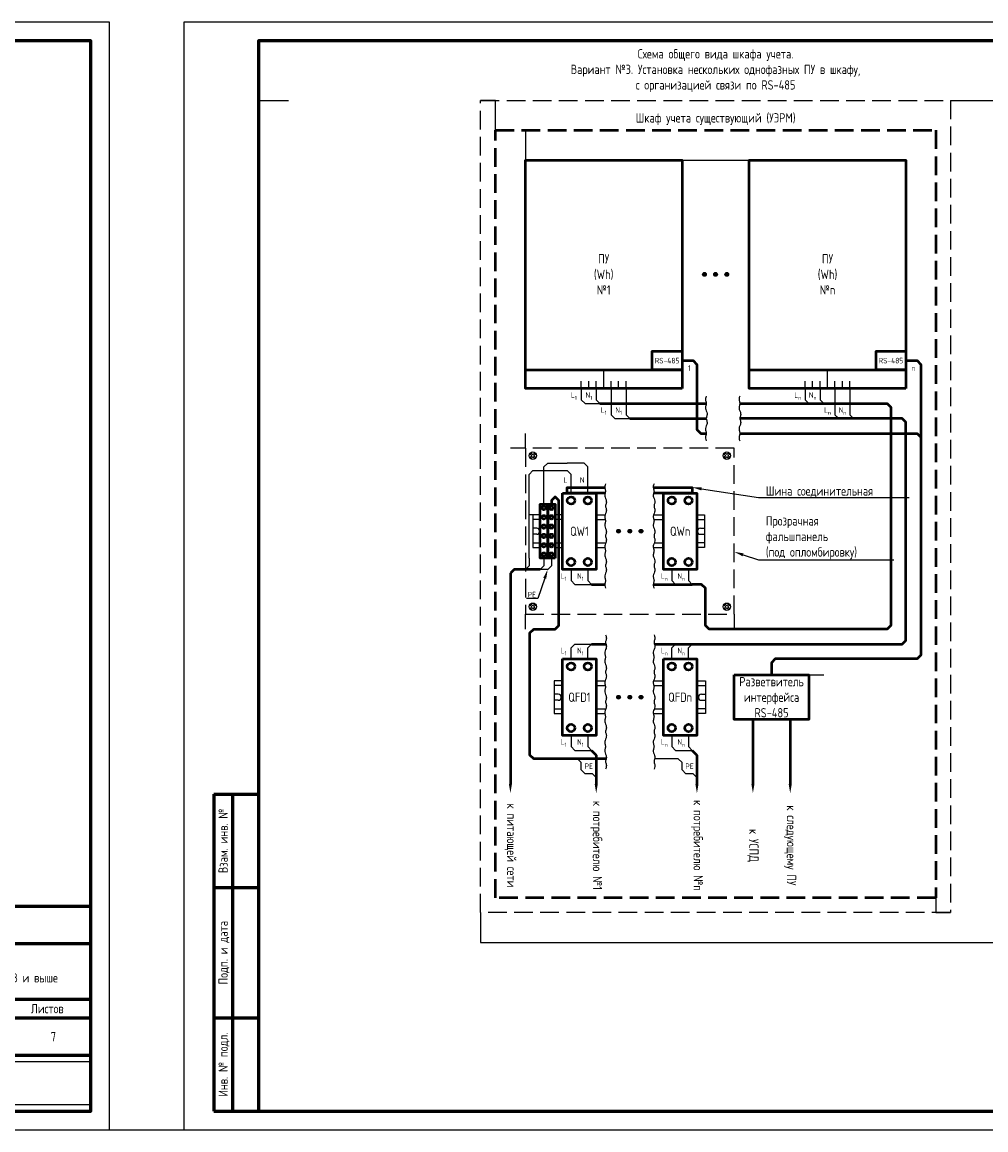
# Model space of a CAD drawing. Header units: millimetres. Extents: x -110 to 4101, y -10868 to 110.
# Tile 56 of 90: x 407 to 665, y -3477 to -3180. Entities that reach past the tile are written whole.
import ezdxf
from ezdxf import colors
from ezdxf.entities.mleader import LeaderData, LeaderLine
from ezdxf.enums import TextEntityAlignment as Align
from ezdxf.math import Vec2, Vec3

# ---------------------------------------------------------------- set-up
doc = ezdxf.new("R2010")
doc.units = ezdxf.units.MM
doc.linetypes.add('GOST2.303 4', pattern=[7, 5, -2, 0])
doc.layers.add('01.Вспомогательный_слой', color=1, linetype='Continuous', plot=False)
doc.layers.add('Формат', color=7, linetype='Continuous', lineweight=25)
doc.layers.add('Формат @ 1', color=7, linetype='Continuous', lineweight=25)
doc.styles.add('ЭП', font='GOST.TTF')
picture_1 = doc.add_image_def('image3.png', size_in_pixel=(587, 136))

# ---------------------------------------------------------------- blocks, each defined once
blk = doc.blocks.new('*U75')
at = {"layer": 'Формат', "color": 7, "linetype": 'Continuous', "lineweight": 60}
for p, q in [((20, 55), (205, 55)), ((85, 45), (205, 45)), ((20, 30), (205, 30)), ((155, 25), (205, 25)), ((85, 15), (205, 15))]:
    blk.add_line(p, q, dxfattribs=at)
at = {"layer": 'Формат', "color": 7, "linetype": 'Continuous', "lineweight": 25}
blk.add_lwpolyline([(-210, -5), (210, -5), (210, 292), (-210, 292)], close=True, dxfattribs=at)
at = {"layer": 'Формат', "color": 7, "linetype": 'Continuous', "lineweight": 60}
blk.add_lwpolyline([(-190, 0), (205, 0), (205, 287), (-190, 287)], close=True, dxfattribs=at)
at = {"layer": 'Формат', "color": 7, "linetype": 'Continuous', "lineweight": 25, "style": 'ЭП'}
blk.add_text('Листов', height=2.5, dxfattribs=at).set_placement((188.99, 26.25))
at = {"layer": 'Формат', "color": 7, "linetype": 'Continuous', "lineweight": 25, "style": 'ЭП', "flags": 8}
for tag, p in [('СОГЛ_ФИО_1', (-197.5, 106)), ('СОГЛ_ФИО_2', (-192.5, 106)), ('СОГЛ_ДОЛЖ_1', (-197.5, 86)), ('СОГЛ_ДОЛЖ_2', (-192.5, 86))]:
    blk.add_attdef(tag, text='', height=2.5, rotation=90, dxfattribs=at).set_placement(p, align=Align.MIDDLE_LEFT)
for tag, height, p in [('ОБОЗНАЧЕНИЕ', 5, (145, 50)), ('ОБЪЕКТ', 2.5, (145, 37.5)), ('НАИМЕНОВАНИЕ', 2.5, (120, 22.5)), ('Стадия', 2.5, (162.5, 20)), ('Лист', 2.5, (177.5, 20)), ('Листов', 2.5, (195, 20)), ('НАИМ_ИЗОБРАЖЕНИЙ', 2.5, (120, 7.5))]:
    blk.add_attdef(tag, text='', height=height, dxfattribs=at).set_placement(p, align=Align.MIDDLE_CENTER)
for tag, p in [('изм.№', (21, 37.5)), ('изм.№_док.', (50.5, 37.5)), ('изм.уч.', (31, 37.5)), ('изм.лист', (41, 37.5)), ('изм_дата', (76, 37.5)), ('Должн_1', (21, 27.5)), ('ФИО_1', (41, 27.5)), ('дата_1', (76, 27.5)), ('ДОЛЖН_2', (21, 22.5)), ('ФИО_2', (41, 22.5)), ('дата_2', (76, 22.5)), ('Должн_3', (21, 17.5)), ('ФИО_3', (41, 17.5)), ('дата_3', (76, 17.5)), ('ДОЛЖН_4', (21, 12.5)), ('ФИО_4', (41, 12.5)), ('дата_4', (76, 12.5)), ('ДОЛЖН_5', (21, 7.5)), ('ФИО_5', (41, 7.5)), ('дата_5', (76, 7.5)), ('ДОЛЖН_6', (21, 2.5)), ('ФИО_6', (41, 2.5)), ('дата_6', (76, 2.5)), ('ФОРМ.ЛИСТА', (155, -2.5))]:
    blk.add_attdef(tag, text='', height=2.5, dxfattribs=at).set_placement(p, align=Align.MIDDLE_LEFT)
blk.add_attdef('N_ИНВ', text='', height=2.5, rotation=90, dxfattribs=at).set_placement((-193.5, 12.5), align=Align.MIDDLE_CENTER)
at = {"ltscale": 0.2}
image = blk.add_image(picture_1, insert=(155, 1.71), size_in_units=(50, 11.58), dxfattribs=at)
image.dxf.flags = 7
blk = doc.blocks.new('*U76')
at = {"layer": 'Формат', "color": 7, "linetype": 'Continuous', "lineweight": 60}
for p, q in [((-202, 85), (-190, 85)), ((-202, 85), (-202, 0)), ((-197, 85), (-197, 0)), ((-202, 60), (-190, 60)), ((-202, 25), (-190, 25)), ((-202, 0), (-190, 0))]:
    blk.add_line(p, q, dxfattribs=at)
at = {"layer": 'Формат', "color": 7, "linetype": 'Continuous', "lineweight": 25}
blk.add_lwpolyline([(-210, -5), (210, -5), (210, 292), (-210, 292)], close=True, dxfattribs=at)
at = {"layer": 'Формат', "color": 7, "linetype": 'Continuous', "lineweight": 60}
blk.add_lwpolyline([(-190, 0), (205, 0), (205, 287), (-190, 287)], close=True, dxfattribs=at)
at = {"layer": 'Формат', "color": 7, "linetype": 'Continuous', "lineweight": 25, "style": 'ЭП'}
for s, p in [('Взам. инв. №', (-199.5, 72.5)), ('Подп. и дата', (-199.5, 42.5)), ('Инв. № подл.', (-199.5, 12.5))]:
    blk.add_text(s, height=2.5, rotation=90, dxfattribs=at).set_placement(p, align=Align.MIDDLE_CENTER)
at = {"layer": 'Формат', "color": 7, "linetype": 'Continuous', "lineweight": 25, "style": 'ЭП', "flags": 8}
blk.add_attdef('N_ИНВ', text='', height=2.5, rotation=90, dxfattribs=at).set_placement((-193.5, 12.5), align=Align.MIDDLE_CENTER)
for tag, height, p in [('ОБОЗНАЧЕНИЕ', 5, (140, 7.5)), ('Лист', 2.5, (200, 4))]:
    blk.add_attdef(tag, text='', height=height, dxfattribs=at).set_placement(p, align=Align.MIDDLE_CENTER)
for tag, p in [('изм.№', (21, 7.5)), ('изм.уч.', (31, 7.5)), ('изм.лист', (41, 7.5)), ('изм.№_док.', (50.5, 7.5)), ('изм_дата', (76, 7.5)), ('ФОРМ.ЛИСТА', (155, -2.5))]:
    blk.add_attdef(tag, text='', height=2.5, dxfattribs=at).set_placement(p, align=Align.MIDDLE_LEFT)

msp = doc.modelspace()

# ---------------------------------------------------------------- hatches: boundary and pattern name
at = {"ltscale": 0.2}
h = msp.add_hatch(color=256, dxfattribs=at)
h.dxf.hatch_style = 1
edge = h.paths.add_edge_path()
edge.add_arc((589.5, -3247.625), 0.5, 0, 360)
h = msp.add_hatch(color=256, dxfattribs=at)
h.dxf.hatch_style = 1
edge = h.paths.add_edge_path()
edge.add_arc((592.5, -3247.625), 0.5, 0, 360)
h = msp.add_hatch(color=256, dxfattribs=at)
h.dxf.hatch_style = 1
edge = h.paths.add_edge_path()
edge.add_arc((595.5, -3247.625), 0.5, 0, 360)
h = msp.add_hatch(color=256, dxfattribs=at)
h.dxf.hatch_style = 1
edge = h.paths.add_edge_path()
edge.add_arc((566.5, -3316.5), 0.5, 0, 360)
h = msp.add_hatch(color=256, dxfattribs=at)
h.dxf.hatch_style = 1
edge = h.paths.add_edge_path()
edge.add_arc((569.5, -3316.5), 0.5, 0, 360)
h = msp.add_hatch(color=256, dxfattribs=at)
h.dxf.hatch_style = 1
edge = h.paths.add_edge_path()
edge.add_arc((572.5, -3316.5), 0.5, 0, 360)
h = msp.add_hatch(color=256, dxfattribs=at)
h.dxf.hatch_style = 1
edge = h.paths.add_edge_path()
edge.add_arc((566.5, -3361), 0.5, 0, 360)
h = msp.add_hatch(color=256, dxfattribs=at)
h.dxf.hatch_style = 1
edge = h.paths.add_edge_path()
edge.add_arc((569.5, -3361), 0.5, 0, 360)
h = msp.add_hatch(color=256, dxfattribs=at)
h.dxf.hatch_style = 1
edge = h.paths.add_edge_path()
edge.add_arc((572.5, -3361), 0.5, 0, 360)

# ---------------------------------------------------------------- linework, layer by layer
at = {"linetype": 'GOST2.303 4', "lineweight": 50}
msp.add_lwpolyline([(533.5, -3209), (651.5, -3209), (651.5, -3414.75), (533.5, -3414.75)], close=True, dxfattribs=at)
at = {"lineweight": 50}
for points in [[(583.5, -3278.25), (541.5, -3278.25), (541.5, -3217), (583.5, -3217)], [(643.5, -3278.25), (601.5, -3278.25), (601.5, -3217), (643.5, -3217)], [(583.5, -3273.25), (575.5, -3273.25), (575.5, -3268.25), (583.5, -3268.25)], [(643.5, -3273.25), (635.5, -3273.25), (635.5, -3268.25), (643.5, -3268.25)], [(551.5, -3306.25), (560.5, -3306.25), (560.5, -3326.75), (551.5, -3326.75)], [(578.5, -3306.25), (587.5, -3306.25), (587.5, -3326.75), (578.5, -3326.75)], [(547.5, -3323.75), (545.5, -3323.75), (545.5, -3309.25), (547.5, -3309.25)], [(549.5, -3323.75), (547.5, -3323.75), (547.5, -3309.25), (549.5, -3309.25)], [(551.5, -3350.75), (560.5, -3350.75), (560.5, -3371.25), (551.5, -3371.25)], [(578.5, -3350.75), (587.5, -3350.75), (587.5, -3371.25), (578.5, -3371.25)]]:
    msp.add_lwpolyline(points, close=True, dxfattribs=at)
for points in [[(583.5, -3270.75), (586.5, -3270.75), (587.5, -3271.75), (587.5, -3289.25), (588.5, -3290.25), (590, -3290.25)], [(643.5, -3270.75), (646.5, -3270.75), (647.5, -3271.75), (647.5, -3349.75), (646.5, -3350.75), (608.5, -3350.75), (607.5, -3351.75), (607.5, -3355)], [(541.5, -3273.25), (583.5, -3273.25)], [(601.5, -3273.25), (643.5, -3273.25)], [(561.5, -3282.25), (590, -3282.25)], [(599, -3282.25), (638.5, -3282.25), (639.5, -3283.25), (639.5, -3341.75), (638.5, -3342.75), (590.75, -3342.75), (589.75, -3341.75), (589.75, -3331.75), (588.75, -3330.75), (586.25, -3330.75)], [(569.5, -3286.25), (590, -3286.25)], [(576.105, -3346.75), (642.5, -3346.75), (643.5, -3345.75), (643.5, -3287.25), (642.5, -3286.25), (599, -3286.25)], [(599, -3290.25), (646.5, -3290.25), (647.5, -3291.25), (647.5, -3291.25)], [(562.895, -3306.25), (552.75, -3306.25), (552.75, -3304.75), (562.788, -3304.75)], [(575.788, -3304.75), (586.25, -3304.75), (586.25, -3306.25), (575.895, -3306.25)], [(563.172, -3377.5), (543.75, -3377.5), (542.75, -3376.5), (542.75, -3343.75), (543.75, -3342.75), (549.5, -3342.75), (550.5, -3341.75), (550.5, -3308.25), (549.5, -3307.25), (549.5, -3307.25), (548.5, -3308.25), (548.5, -3309.25)], [(545.5, -3326.75), (538.5, -3326.75), (537.5, -3327.75), (537.5, -3327.75)], [(537.5, -3327.75), (537.5, -3384.25)], [(559.25, -3330.75), (562.788, -3330.75)], [(575.788, -3330.75), (586.25, -3330.75)], [(559.25, -3346.75), (563.105, -3346.75)], [(602.5, -3367), (602.5, -3384.25)], [(612.5, -3367), (612.5, -3384.25)], [(559.25, -3375.25), (560.5, -3376.5)], [(560.5, -3376.5), (560.5, -3384.25)], [(586.25, -3375.25), (587.5, -3376.5)], [(587.5, -3376.5), (587.5, -3384.25)]]:
    msp.add_lwpolyline(points, dxfattribs=at)
for points in [[(541.5, -3273.25), (541.5, -3278.25)], [(601.5, -3273.25), (601.5, -3278.25)], [(543.217, -3296.25), (542.793, -3295.826), (543.076, -3295.543), (543.5, -3295.967)], [(543.5, -3296.533), (543.076, -3296.957), (542.793, -3296.674), (543.217, -3296.25)], [(543.5, -3295.967), (543.924, -3295.543), (544.207, -3295.826), (543.783, -3296.25)], [(543.783, -3296.25), (544.207, -3296.674), (543.924, -3296.957), (543.5, -3296.533)], [(595.5, -3295.967), (595.076, -3295.543), (594.793, -3295.826), (595.217, -3296.25)], [(595.217, -3296.25), (594.793, -3296.674), (595.076, -3296.957), (595.5, -3296.533)], [(595.783, -3296.25), (596.207, -3295.826), (595.924, -3295.543), (595.5, -3295.967)], [(595.5, -3296.533), (595.924, -3296.957), (596.207, -3296.674), (595.783, -3296.25)], [(545.5, -3312.125), (543.5, -3312.125), (543.5, -3320.875), (545.5, -3320.875)], [(545.5, -3313.375), (543.5, -3313.375), (543.5, -3319.625), (545.5, -3319.625)], [(551.5, -3312.125), (549.5, -3312.125)], [(551.5, -3313.375), (549.5, -3313.375)], [(587.5, -3312.125), (589.5, -3312.125), (589.5, -3320.875), (587.5, -3320.875)], [(587.5, -3313.375), (589.5, -3313.375), (589.5, -3319.625), (587.5, -3319.625)], [(544.563, -3315.688), (543.5, -3315.688)], [(544.563, -3317.312), (543.5, -3317.312)], [(588.438, -3315.688), (589.5, -3315.688)], [(588.438, -3317.312), (589.5, -3317.312)], [(549.5, -3319.625), (551.5, -3319.625)], [(549.5, -3320.875), (551.5, -3320.875)], [(543.5, -3336.467), (543.076, -3336.043), (542.793, -3336.326), (543.217, -3336.75)], [(543.217, -3336.75), (542.793, -3337.174), (543.076, -3337.457), (543.5, -3337.033)], [(543.783, -3336.75), (544.207, -3336.326), (543.924, -3336.043), (543.5, -3336.467)], [(543.5, -3337.033), (543.924, -3337.457), (544.207, -3337.174), (543.783, -3336.75)], [(595.217, -3336.75), (594.793, -3336.326), (595.076, -3336.043), (595.5, -3336.467)], [(595.5, -3337.033), (595.076, -3337.457), (594.793, -3337.174), (595.217, -3336.75)], [(595.5, -3336.467), (595.924, -3336.043), (596.207, -3336.326), (595.783, -3336.75)], [(595.783, -3336.75), (596.207, -3337.174), (595.924, -3337.457), (595.5, -3337.033)], [(551.5, -3356.625), (549.25, -3356.625), (549.25, -3365.375), (551.5, -3365.375)], [(551.5, -3357.875), (549.25, -3357.875), (549.25, -3364.125), (551.5, -3364.125)], [(587.5, -3356.625), (589.75, -3356.625), (589.75, -3365.375), (587.5, -3365.375)], [(587.5, -3357.875), (589.75, -3357.875), (589.75, -3364.125), (587.5, -3364.125)], [(550.313, -3360.188), (549.25, -3360.188)], [(550.313, -3361.813), (549.25, -3361.813)], [(588.688, -3360.188), (589.75, -3360.188)], [(588.688, -3361.813), (589.75, -3361.813)]]:
    msp.add_lwpolyline(points)
at = {"ltscale": 0.2}
for points in [[(556.5, -3278.25), (556.5, -3281.25), (557.5, -3282.25), (557.5, -3282.25)], [(560.5, -3278.25), (560.5, -3281.25), (561.5, -3282.25), (561.5, -3282.25)], [(564.5, -3278.25), (564.5, -3285.25), (565.5, -3286.25), (565.5, -3286.25)], [(568.5, -3278.25), (568.5, -3285.25), (569.5, -3286.25), (569.5, -3286.25)], [(616.5, -3278.25), (616.5, -3281.25), (617.5, -3282.25), (617.5, -3282.25)], [(620.5, -3278.25), (620.5, -3281.25), (621.5, -3282.25), (621.5, -3282.25)], [(624.5, -3278.25), (624.5, -3285.25), (625.5, -3286.25), (625.5, -3286.25)], [(628.5, -3278.25), (628.5, -3285.25), (629.5, -3286.25), (629.5, -3286.25)], [(590, -3280.25), (589.856, -3280.603), (589.789, -3280.914), (589.78, -3281.19), (589.813, -3281.438), (589.868, -3281.661), (589.93, -3281.867), (589.979, -3282.062), (590, -3282.25), (589.979, -3282.438), (589.93, -3282.633), (589.868, -3282.839), (589.813, -3283.062), (589.78, -3283.31), (589.789, -3283.586), (589.856, -3283.897), (590, -3284.25)], [(599, -3280.25), (598.856, -3280.603), (598.789, -3280.914), (598.78, -3281.19), (598.813, -3281.438), (598.868, -3281.661), (598.93, -3281.867), (598.979, -3282.062), (599, -3282.25), (598.979, -3282.438), (598.93, -3282.633), (598.868, -3282.839), (598.813, -3283.062), (598.78, -3283.31), (598.789, -3283.586), (598.856, -3283.897), (599, -3284.25)], [(557.5, -3282.25), (561.5, -3282.25)], [(590, -3284.25), (590.144, -3284.603), (590.211, -3284.914), (590.22, -3285.19), (590.188, -3285.438), (590.132, -3285.661), (590.07, -3285.867), (590.021, -3286.062), (590, -3286.25), (590.021, -3286.438), (590.07, -3286.633), (590.132, -3286.839), (590.188, -3287.063), (590.22, -3287.31), (590.211, -3287.586), (590.144, -3287.897), (590, -3288.25)], [(599, -3284.25), (599.144, -3284.603), (599.211, -3284.914), (599.22, -3285.19), (599.188, -3285.438), (599.132, -3285.661), (599.07, -3285.867), (599.021, -3286.062), (599, -3286.25), (599.021, -3286.438), (599.07, -3286.633), (599.132, -3286.839), (599.188, -3287.063), (599.22, -3287.31), (599.211, -3287.586), (599.144, -3287.897), (599, -3288.25)], [(621.5, -3282.25), (617.5, -3282.25)], [(565.5, -3286.25), (569.5, -3286.25)], [(629.5, -3286.25), (625.5, -3286.25)], [(590, -3288.25), (589.856, -3288.603), (589.789, -3288.914), (589.78, -3289.19), (589.813, -3289.438), (589.868, -3289.661), (589.93, -3289.867), (589.979, -3290.062), (590, -3290.25), (589.979, -3290.438), (589.93, -3290.633), (589.868, -3290.839), (589.813, -3291.063), (589.78, -3291.31), (589.789, -3291.586), (589.856, -3291.897), (590, -3292.25)], [(599, -3288.25), (598.856, -3288.603), (598.789, -3288.914), (598.78, -3289.19), (598.813, -3289.438), (598.868, -3289.661), (598.93, -3289.867), (598.979, -3290.062), (599, -3290.25), (598.979, -3290.438), (598.93, -3290.633), (598.868, -3290.839), (598.813, -3291.063), (598.78, -3291.31), (598.789, -3291.586), (598.856, -3291.897), (599, -3292.25)], [(546.5, -3309.25), (546.5, -3299.25), (547.5, -3298.25), (552.75, -3298.25)], [(558.25, -3306.25), (558.25, -3299.25), (557.25, -3298.25), (552.75, -3298.25)], [(542.5, -3323.75), (542.5, -3301.25), (543.5, -3300.25), (552.75, -3300.25)], [(553.75, -3306.25), (553.75, -3301.25), (552.75, -3300.25), (552.75, -3300.25)], [(563, -3303.75), (562.856, -3304.103), (562.789, -3304.414), (562.78, -3304.69), (562.813, -3304.937), (562.868, -3305.161), (562.93, -3305.367), (562.979, -3305.562), (563, -3305.75), (562.979, -3305.938), (562.93, -3306.133), (562.868, -3306.339), (562.813, -3306.562), (562.78, -3306.81), (562.789, -3307.086), (562.856, -3307.397), (563, -3307.75)], [(576, -3303.75), (575.856, -3304.103), (575.789, -3304.414), (575.78, -3304.69), (575.813, -3304.937), (575.868, -3305.161), (575.93, -3305.367), (575.979, -3305.562), (576, -3305.75), (575.979, -3305.938), (575.93, -3306.133), (575.868, -3306.339), (575.813, -3306.562), (575.78, -3306.81), (575.789, -3307.086), (575.856, -3307.397), (576, -3307.75)], [(563, -3307.75), (563.144, -3308.103), (563.211, -3308.414), (563.22, -3308.69), (563.188, -3308.937), (563.132, -3309.161), (563.07, -3309.367), (563.021, -3309.562), (563, -3309.75), (563.021, -3309.938), (563.07, -3310.133), (563.132, -3310.339), (563.188, -3310.562), (563.22, -3310.81), (563.211, -3311.086), (563.144, -3311.397), (563, -3311.75)], [(576, -3307.75), (576.144, -3308.103), (576.211, -3308.414), (576.22, -3308.69), (576.188, -3308.937), (576.132, -3309.161), (576.07, -3309.367), (576.021, -3309.562), (576, -3309.75), (576.021, -3309.938), (576.07, -3310.133), (576.132, -3310.339), (576.188, -3310.562), (576.22, -3310.81), (576.211, -3311.086), (576.144, -3311.397), (576, -3311.75)], [(560.5, -3312.125), (562.852, -3312.125)], [(560.5, -3313.375), (562.932, -3313.375)], [(563, -3311.75), (562.856, -3312.103), (562.789, -3312.414), (562.78, -3312.69), (562.813, -3312.937), (562.868, -3313.161), (562.93, -3313.367), (562.979, -3313.562), (563, -3313.75), (562.979, -3313.938), (562.93, -3314.133), (562.868, -3314.339), (562.813, -3314.562), (562.78, -3314.81), (562.789, -3315.086), (562.856, -3315.397), (563, -3315.75)], [(576, -3311.75), (575.856, -3312.103), (575.789, -3312.414), (575.78, -3312.69), (575.813, -3312.937), (575.868, -3313.161), (575.93, -3313.367), (575.979, -3313.562), (576, -3313.75), (575.979, -3313.938), (575.93, -3314.133), (575.868, -3314.339), (575.813, -3314.562), (575.78, -3314.81), (575.789, -3315.086), (575.856, -3315.397), (576, -3315.75)], [(575.852, -3312.125), (578.5, -3312.125)], [(575.932, -3313.375), (578.5, -3313.375)], [(563, -3315.75), (563.144, -3316.103), (563.211, -3316.414), (563.22, -3316.69), (563.188, -3316.937), (563.132, -3317.161), (563.07, -3317.367), (563.021, -3317.562), (563, -3317.75), (563.021, -3317.938), (563.07, -3318.133), (563.132, -3318.339), (563.188, -3318.562), (563.22, -3318.81), (563.211, -3319.086), (563.144, -3319.397), (563, -3319.75)], [(576, -3315.75), (576.144, -3316.103), (576.211, -3316.414), (576.22, -3316.69), (576.188, -3316.937), (576.132, -3317.161), (576.07, -3317.367), (576.021, -3317.562), (576, -3317.75), (576.021, -3317.938), (576.07, -3318.133), (576.132, -3318.339), (576.188, -3318.562), (576.22, -3318.81), (576.211, -3319.086), (576.144, -3319.397), (576, -3319.75)], [(560.5, -3319.625), (563.051, -3319.625)], [(563, -3319.75), (562.856, -3320.103), (562.789, -3320.414), (562.78, -3320.69), (562.813, -3320.937), (562.868, -3321.161), (562.93, -3321.367), (562.979, -3321.562), (563, -3321.75), (562.979, -3321.938), (562.93, -3322.133), (562.868, -3322.339), (562.813, -3322.562), (562.78, -3322.81), (562.789, -3323.086), (562.856, -3323.397), (563, -3323.75)], [(576, -3319.75), (575.856, -3320.103), (575.789, -3320.414), (575.78, -3320.69), (575.813, -3320.937), (575.868, -3321.161), (575.93, -3321.367), (575.979, -3321.562), (576, -3321.75), (575.979, -3321.938), (575.93, -3322.133), (575.868, -3322.339), (575.813, -3322.562), (575.78, -3322.81), (575.789, -3323.086), (575.856, -3323.397), (576, -3323.75)], [(576.051, -3319.625), (578.5, -3319.625)], [(560.5, -3320.875), (562.804, -3320.875)], [(575.804, -3320.875), (578.5, -3320.875)], [(542.5, -3323.75), (542.5, -3325.75), (541.5, -3326.75), (541.5, -3326.75)], [(546.5, -3323.75), (546.5, -3325.75), (545.5, -3326.75), (545.5, -3326.75)], [(548.5, -3323.75), (548.5, -3325.75), (547.5, -3326.75), (547.5, -3326.75)], [(563, -3323.75), (563.144, -3324.103), (563.211, -3324.414), (563.22, -3324.69), (563.188, -3324.937), (563.132, -3325.161), (563.07, -3325.367), (563.021, -3325.562), (563, -3325.75), (563.021, -3325.938), (563.07, -3326.133), (563.132, -3326.339), (563.188, -3326.562), (563.22, -3326.81), (563.211, -3327.086), (563.144, -3327.397), (563, -3327.75)], [(576, -3323.75), (576.144, -3324.103), (576.211, -3324.414), (576.22, -3324.69), (576.188, -3324.937), (576.132, -3325.161), (576.07, -3325.367), (576.021, -3325.562), (576, -3325.75), (576.021, -3325.938), (576.07, -3326.133), (576.132, -3326.339), (576.188, -3326.562), (576.22, -3326.81), (576.211, -3327.086), (576.144, -3327.397), (576, -3327.75)], [(547.5, -3326.75), (545.5, -3326.75)], [(553.75, -3326.75), (553.75, -3329.75), (554.75, -3330.75), (559.25, -3330.75)], [(558.25, -3326.75), (558.25, -3329.75), (559.25, -3330.75), (559.25, -3330.75)], [(563, -3327.75), (562.856, -3328.103), (562.789, -3328.414), (562.78, -3328.69), (562.813, -3328.938), (562.868, -3329.161), (562.93, -3329.367), (562.979, -3329.562), (563, -3329.75), (562.979, -3329.938), (562.93, -3330.133), (562.868, -3330.339), (562.813, -3330.562), (562.78, -3330.81), (562.789, -3331.086), (562.856, -3331.397), (563, -3331.75)], [(576, -3327.75), (575.856, -3328.103), (575.789, -3328.414), (575.78, -3328.69), (575.813, -3328.938), (575.868, -3329.161), (575.93, -3329.367), (575.979, -3329.562), (576, -3329.75), (575.979, -3329.938), (575.93, -3330.133), (575.868, -3330.339), (575.813, -3330.562), (575.78, -3330.81), (575.789, -3331.086), (575.856, -3331.397), (576, -3331.75)], [(580.75, -3326.75), (580.75, -3329.75), (581.75, -3330.75), (586.25, -3330.75)], [(585.25, -3326.75), (585.25, -3329.75), (586.25, -3330.75), (586.25, -3330.75)], [(553.75, -3350.75), (553.75, -3347.75), (554.75, -3346.75), (554.75, -3346.75)], [(554.75, -3346.75), (559.25, -3346.75)], [(558.25, -3350.75), (558.25, -3347.75), (559.25, -3346.75), (559.25, -3346.75)], [(563, -3344.25), (563.144, -3344.603), (563.211, -3344.914), (563.22, -3345.19), (563.188, -3345.437), (563.132, -3345.661), (563.07, -3345.867), (563.021, -3346.062), (563, -3346.25), (563.021, -3346.438), (563.07, -3346.633), (563.132, -3346.839), (563.188, -3347.062), (563.22, -3347.31), (563.211, -3347.586), (563.144, -3347.897), (563, -3348.25)], [(576, -3344.25), (576.144, -3344.603), (576.211, -3344.914), (576.22, -3345.19), (576.188, -3345.437), (576.132, -3345.661), (576.07, -3345.867), (576.021, -3346.062), (576, -3346.25), (576.021, -3346.438), (576.07, -3346.633), (576.132, -3346.839), (576.188, -3347.062), (576.22, -3347.31), (576.211, -3347.586), (576.144, -3347.897), (576, -3348.25)], [(580.75, -3350.75), (580.75, -3347.75), (581.75, -3346.75), (581.75, -3346.75)], [(585.25, -3350.75), (585.25, -3347.75), (586.25, -3346.75), (586.25, -3346.75)], [(563, -3348.25), (562.856, -3348.603), (562.789, -3348.914), (562.78, -3349.19), (562.813, -3349.437), (562.868, -3349.661), (562.93, -3349.867), (562.979, -3350.062), (563, -3350.25), (562.979, -3350.438), (562.93, -3350.633), (562.868, -3350.839), (562.813, -3351.062), (562.78, -3351.31), (562.789, -3351.586), (562.856, -3351.897), (563, -3352.25)], [(576, -3348.25), (575.856, -3348.603), (575.789, -3348.914), (575.78, -3349.19), (575.813, -3349.437), (575.868, -3349.661), (575.93, -3349.867), (575.979, -3350.062), (576, -3350.25), (575.979, -3350.438), (575.93, -3350.633), (575.868, -3350.839), (575.813, -3351.062), (575.78, -3351.31), (575.789, -3351.586), (575.856, -3351.897), (576, -3352.25)], [(563, -3352.25), (563.144, -3352.603), (563.211, -3352.914), (563.22, -3353.19), (563.188, -3353.437), (563.132, -3353.661), (563.07, -3353.867), (563.021, -3354.062), (563, -3354.25), (563.021, -3354.438), (563.07, -3354.633), (563.132, -3354.839), (563.188, -3355.062), (563.22, -3355.31), (563.211, -3355.586), (563.144, -3355.897), (563, -3356.25)], [(576, -3352.25), (576.144, -3352.603), (576.211, -3352.914), (576.22, -3353.19), (576.188, -3353.437), (576.132, -3353.661), (576.07, -3353.867), (576.021, -3354.062), (576, -3354.25), (576.021, -3354.438), (576.07, -3354.633), (576.132, -3354.839), (576.188, -3355.062), (576.22, -3355.31), (576.211, -3355.586), (576.144, -3355.897), (576, -3356.25)], [(560.5, -3356.625), (562.852, -3356.625)], [(560.5, -3357.875), (562.932, -3357.875)], [(563, -3356.25), (562.856, -3356.603), (562.789, -3356.914), (562.78, -3357.19), (562.813, -3357.437), (562.868, -3357.661), (562.93, -3357.867), (562.979, -3358.062), (563, -3358.25), (562.979, -3358.438), (562.93, -3358.633), (562.868, -3358.839), (562.813, -3359.062), (562.78, -3359.31), (562.789, -3359.586), (562.856, -3359.897), (563, -3360.25)], [(576, -3356.25), (575.856, -3356.603), (575.789, -3356.914), (575.78, -3357.19), (575.813, -3357.437), (575.868, -3357.661), (575.93, -3357.867), (575.979, -3358.062), (576, -3358.25), (575.979, -3358.438), (575.93, -3358.633), (575.868, -3358.839), (575.813, -3359.062), (575.78, -3359.31), (575.789, -3359.586), (575.856, -3359.897), (576, -3360.25)], [(575.852, -3356.625), (578.5, -3356.625)], [(575.932, -3357.875), (578.5, -3357.875)], [(563, -3360.25), (563.144, -3360.603), (563.211, -3360.914), (563.22, -3361.19), (563.188, -3361.437), (563.132, -3361.661), (563.07, -3361.867), (563.021, -3362.062), (563, -3362.25), (563.021, -3362.438), (563.07, -3362.633), (563.132, -3362.839), (563.188, -3363.062), (563.22, -3363.31), (563.211, -3363.586), (563.144, -3363.897), (563, -3364.25)], [(576, -3360.25), (576.144, -3360.603), (576.211, -3360.914), (576.22, -3361.19), (576.188, -3361.437), (576.132, -3361.661), (576.07, -3361.867), (576.021, -3362.062), (576, -3362.25), (576.021, -3362.438), (576.07, -3362.633), (576.132, -3362.839), (576.188, -3363.062), (576.22, -3363.31), (576.211, -3363.586), (576.144, -3363.897), (576, -3364.25)], [(560.5, -3364.125), (563.051, -3364.125)], [(563, -3364.25), (562.856, -3364.603), (562.789, -3364.914), (562.78, -3365.19), (562.813, -3365.437), (562.868, -3365.661), (562.93, -3365.867), (562.979, -3366.062), (563, -3366.25), (562.979, -3366.438), (562.93, -3366.633), (562.868, -3366.839), (562.813, -3367.062), (562.78, -3367.31), (562.789, -3367.586), (562.856, -3367.897), (563, -3368.25)], [(576, -3364.25), (575.856, -3364.603), (575.789, -3364.914), (575.78, -3365.19), (575.813, -3365.437), (575.868, -3365.661), (575.93, -3365.867), (575.979, -3366.062), (576, -3366.25), (575.979, -3366.438), (575.93, -3366.633), (575.868, -3366.839), (575.813, -3367.062), (575.78, -3367.31), (575.789, -3367.586), (575.856, -3367.897), (576, -3368.25)], [(576.051, -3364.125), (578.5, -3364.125)], [(560.5, -3365.375), (562.804, -3365.375)], [(575.804, -3365.375), (578.5, -3365.375)], [(563, -3368.25), (563.144, -3368.603), (563.211, -3368.914), (563.22, -3369.19), (563.188, -3369.438), (563.132, -3369.661), (563.07, -3369.867), (563.021, -3370.062), (563, -3370.25), (563.021, -3370.438), (563.07, -3370.633), (563.132, -3370.839), (563.188, -3371.062), (563.22, -3371.31), (563.211, -3371.586), (563.144, -3371.897), (563, -3372.25)], [(576, -3368.25), (576.144, -3368.603), (576.211, -3368.914), (576.22, -3369.19), (576.188, -3369.438), (576.132, -3369.661), (576.07, -3369.867), (576.021, -3370.062), (576, -3370.25), (576.021, -3370.438), (576.07, -3370.633), (576.132, -3370.839), (576.188, -3371.062), (576.22, -3371.31), (576.211, -3371.586), (576.144, -3371.897), (576, -3372.25)], [(553.75, -3371.25), (553.75, -3374.25), (554.75, -3375.25), (559.25, -3375.25)], [(558.25, -3371.25), (558.25, -3374.25), (559.25, -3375.25), (559.25, -3375.25)], [(563, -3372.25), (562.856, -3372.603), (562.789, -3372.914), (562.78, -3373.19), (562.813, -3373.438), (562.868, -3373.661), (562.93, -3373.867), (562.979, -3374.062), (563, -3374.25), (562.979, -3374.438), (562.93, -3374.633), (562.868, -3374.839), (562.813, -3375.062), (562.78, -3375.31), (562.789, -3375.586), (562.856, -3375.897), (563, -3376.25)], [(576, -3372.25), (575.856, -3372.603), (575.789, -3372.914), (575.78, -3373.19), (575.813, -3373.438), (575.868, -3373.661), (575.93, -3373.867), (575.979, -3374.062), (576, -3374.25), (575.979, -3374.438), (575.93, -3374.633), (575.868, -3374.839), (575.813, -3375.062), (575.78, -3375.31), (575.789, -3375.586), (575.856, -3375.897), (576, -3376.25)], [(580.75, -3371.25), (580.75, -3374.25), (581.75, -3375.25), (586.25, -3375.25)], [(585.25, -3371.25), (585.25, -3374.25), (586.25, -3375.25), (586.25, -3375.25)], [(563, -3376.25), (563.144, -3376.603), (563.211, -3376.914), (563.22, -3377.19), (563.188, -3377.438), (563.132, -3377.661), (563.07, -3377.867), (563.021, -3378.062), (563, -3378.25), (563.021, -3378.438), (563.07, -3378.633), (563.132, -3378.839), (563.188, -3379.062), (563.22, -3379.31), (563.211, -3379.586), (563.144, -3379.897), (563, -3380.25)], [(576, -3376.25), (576.144, -3376.603), (576.211, -3376.914), (576.22, -3377.19), (576.188, -3377.438), (576.132, -3377.661), (576.07, -3377.867), (576.021, -3378.062), (576, -3378.25), (576.021, -3378.438), (576.07, -3378.633), (576.132, -3378.839), (576.188, -3379.062), (576.22, -3379.31), (576.211, -3379.586), (576.144, -3379.897), (576, -3380.25)], [(560.5, -3382.5), (560.5, -3382.5), (559.5, -3381.5), (557.5, -3381.5), (556.5, -3380.5), (556.5, -3378.5), (555.5, -3377.5), (555.5, -3377.5)], [(582.5, -3377.5), (576.172, -3377.5)], [(587.5, -3382.5), (587.5, -3382.5), (586.5, -3381.5), (584.5, -3381.5), (583.5, -3380.5), (583.5, -3378.5), (582.5, -3377.5), (582.5, -3377.5)]]:
    msp.add_lwpolyline(points, dxfattribs=at)
at = {"linetype": 'GOST2.303 4'}
msp.add_lwpolyline([(541.5, -3338.75), (597.5, -3338.75), (597.5, -3294.25), (541.5, -3294.25)], close=True, dxfattribs=at)
at = {"lineweight": 50, "ltscale": 2}
msp.add_lwpolyline([(597.5, -3355), (617.5, -3355), (617.5, -3367), (597.5, -3367)], close=True, dxfattribs=at)
at = {"ltscale": 0.2}
for centre in [(589.5, -3247.625), (592.5, -3247.625), (595.5, -3247.625), (566.5, -3316.5), (569.5, -3316.5), (572.5, -3316.5), (566.5, -3361), (569.5, -3361), (572.5, -3361)]:
    msp.add_circle(centre, 0.5, dxfattribs=at)
for centre in [(543.5, -3296.25), (595.5, -3296.25), (543.5, -3336.75), (595.5, -3336.75)]:
    msp.add_circle(centre, 1)
at = {"lineweight": 50}
for centre, radius in [((553.75, -3308.25), 1), ((558.25, -3308.25), 1), ((580.75, -3308.25), 1), ((585.25, -3308.25), 1), ((546.5, -3310.25), 0.5), ((548.5, -3310.25), 0.5), ((546.5, -3312.75), 0.5), ((548.5, -3312.75), 0.5), ((546.5, -3315.25), 0.5), ((546.5, -3317.75), 0.5), ((548.5, -3315.25), 0.5), ((548.5, -3317.75), 0.5), ((546.5, -3320.25), 0.5), ((548.5, -3320.25), 0.5), ((546.5, -3322.75), 0.5), ((548.5, -3322.75), 0.5), ((553.75, -3324.75), 1), ((558.25, -3324.75), 1), ((580.75, -3324.75), 1), ((585.25, -3324.75), 1), ((553.75, -3352.75), 1), ((558.25, -3352.75), 1), ((580.75, -3352.75), 1), ((585.25, -3352.75), 1), ((553.75, -3369.25), 1), ((558.25, -3369.25), 1), ((580.75, -3369.25), 1), ((585.25, -3369.25), 1)]:
    msp.add_circle(centre, radius, dxfattribs=at)
for centre, start, end in [((544.563, -3316.5), 270, 90), ((588.438, -3316.5), 90, 270), ((550.313, -3361), 270, 90), ((588.688, -3361), 90, 270)]:
    msp.add_arc(centre, 0.812, start, end)
for points in [[(537.917, -3384.25), (537.083, -3384.25), (537.5, -3386.75)], [(560.917, -3384.25), (560.083, -3384.25), (560.5, -3386.75)], [(587.917, -3384.25), (587.083, -3384.25), (587.5, -3386.75)], [(602.917, -3384.25), (602.083, -3384.25), (602.5, -3386.75)], [(612.917, -3384.25), (612.083, -3384.25), (612.5, -3386.75)]]:
    msp.add_solid(points)
at = {"layer": '01.Вспомогательный_слой'}
for points in [[(470, -3185), (470, -3201), (478, -3201)], [(562.5, -3278.25), (562.5, -3273.25)], [(622.5, -3278.25), (622.5, -3273.25)], [(430, -3477), (450, -3477)]]:
    msp.add_lwpolyline(points, dxfattribs=at)
at = {"layer": '01.Вспомогательный_слой', "ltscale": 0.2}
for points in [[(533.5, -3209), (533.5, -3201), (529.5, -3201)], [(655.5, -3201), (679.5, -3201)], [(541.5, -3209), (541.5, -3217)], [(583.5, -3217), (601.5, -3217)], [(558.5, -3278.25), (556.5, -3278.25), (556.5, -3276.25)], [(560.5, -3278.25), (558.5, -3278.25), (558.5, -3276.25)], [(560.25, -3278.25), (564.75, -3278.25)], [(562.5, -3278.25), (560.5, -3278.25), (560.5, -3276.25)], [(562.5, -3278.25), (564.5, -3278.25), (564.5, -3276.25)], [(564.5, -3278.25), (566.5, -3278.25), (566.5, -3276.25)], [(564.796, -3278.25), (569.296, -3278.25)], [(566.5, -3278.25), (568.5, -3278.25), (568.5, -3276.25)], [(618.5, -3278.25), (616.5, -3278.25), (616.5, -3276.25)], [(620.5, -3278.25), (618.5, -3278.25), (618.5, -3276.25)], [(620.25, -3278.25), (624.75, -3278.25)], [(622.5, -3278.25), (620.5, -3278.25), (620.5, -3276.25)], [(622.5, -3278.25), (624.5, -3278.25), (624.5, -3276.25)], [(624.5, -3278.25), (626.5, -3278.25), (626.5, -3276.25)], [(624.796, -3278.25), (629.296, -3278.25)], [(626.5, -3278.25), (628.5, -3278.25), (628.5, -3276.25)], [(541.5, -3294.25), (541.5, -3290.25)], [(541.5, -3294.25), (537.5, -3294.25)], [(543.5, -3312.125), (542.5, -3312.125)], [(541.5, -3342.75), (541.5, -3338.75)], [(597.5, -3338.75), (597.5, -3342.75)], [(617.5, -3355), (621.5, -3355)], [(651.5, -3414.75), (651.5, -3418.75), (655.5, -3418.75)], [(529.5, -3418.75), (529.5, -3426.75), (805.5, -3426.75), (805.5, -3423.5)]]:
    msp.add_lwpolyline(points, dxfattribs=at)
at = {"layer": '01.Вспомогательный_слой', "linetype": 'GOST2.303 4'}
msp.add_lwpolyline([(529.5, -3201), (655.5, -3201), (655.5, -3418.75), (529.5, -3418.75)], close=True, dxfattribs=at)

# ---------------------------------------------------------------- block references
at = {"layer": 'Формат @ 1', "color": 0, "ltscale": 0.7}
ref = msp.add_blockref('*U75', (220, -3472), dxfattribs=at)
ref.add_attrib('Листов', '7', dxfattribs={"layer": 'Формат', "color": 7, "linetype": 'Continuous', "lineweight": 25, "height": 2.5, "style": 'ЭП', "flags": 8}).set_placement((415, -3452), align=Align.MIDDLE_CENTER)
ref.add_attrib('ОБЪЕКТ_001', 'Альбом типовых технических решений по организации', (329.689, -3433.31), dxfattribs={"layer": 'Формат', "color": 7, "linetype": 'Continuous', "lineweight": 25, "height": 2.5, "style": 'ЭП', "flags": 8})
ref.add_attrib('ОБЪЕКТ_002', 'систем учета электроэнергии на присоединениях напряжением 0,4 кВ и выше', (314.554, -3437.477), dxfattribs={"layer": 'Формат', "color": 7, "linetype": 'Continuous', "lineweight": 25, "height": 2.5, "style": 'ЭП'})
msp.add_blockref('*U76', (660, -3472), dxfattribs=at)

# ---------------------------------------------------------------- texts
at = {"attachment_point": 5, "style": 'ЭП'}
for s, insert, char_height, width in [('Схема общего вида шкафа учета. ^JВариант №3. Установка нескольких однофазных ПУ в шкафу, ^Jс организацией связи по RS-485', (592.5, -3193), 2.5, 126), ('Шкаф учета существующий (УЭРМ)', (592.5, -3206), 2.5, 118), ('ПУ \\P(Wh)\\P№1', (562.5, -3247.625), 2.5, 42), ('ПУ \\P(Wh)\\P№n', (622.5, -3247.625), 2.5, 42), ('RS-485', (579.5, -3270.75), 1.5, 8), ('RS-485', (639.5, -3270.75), 1.5, 8), ('1', (585.5, -3272.75), 1.5, 4), ('n', (645.5, -3272.75), 1.5, 4), ('\\A1;L{\\H0.7x;\\S^ 1;}', (554.5, -3280.25), 1.5, 4), ('\\A1;N{\\H0.7x;\\S^ 1;}', (558.5, -3280.25), 1.5, 4), ('\\A1;L{\\H0.7x;\\S^ n;}', (614.5, -3280.25), 1.5, 4), ('\\A1;N{\\H0.7x;\\S^ n;}', (618.5, -3280.25), 1.5, 4), ('\\A1;L{\\H0.7x;\\S^ 1;}', (562.5, -3284.25), 1.5, 4), ('\\A1;N{\\H0.7x;\\S^ 1;}', (566.5, -3284.25), 1.5, 4), ('\\A1;L{\\H0.7x;\\S^ n;}', (622.5, -3284.25), 1.5, 4), ('\\A1;N{\\H0.7x;\\S^ n;}', (626.5, -3284.25), 1.5, 4), ('L', (552.25, -3302.75), 1.5, 3), ('N', (556.75, -3302.75), 1.5, 3), ('QW1', (556, -3316.5), 2.5, 9), ('QWn', (583, -3316.5), 2.5, 9), ('\\A1;L{\\H0.7x;\\S^ 1;}', (551.75, -3328.75), 1.5, 4), ('\\A1;N{\\H0.7x;\\S^ 1;}', (556.25, -3328.75), 1.5, 4), ('\\A1;L{\\H0.7x;\\S^ n;}', (578.75, -3328.75), 1.5, 4), ('\\A1;N{\\H0.7x;\\S^ n;}', (583.25, -3328.75), 1.5, 4), ('\\A1;L{\\H0.7x;\\S^ 1;}', (551.75, -3348.75), 1.5, 4), ('\\A1;N{\\H0.7x;\\S^ 1;}', (556.25, -3348.75), 1.5, 4), ('\\A1;L{\\H0.7x;\\S^ n;}', (578.75, -3348.75), 1.5, 4), ('\\A1;N{\\H0.7x;\\S^ n;}', (583.25, -3348.75), 1.5, 4), ('{\\C0;Разветвитель интерфейса \\PRS-485}', (607.5, -3361), 2.5, 20), ('QFD1', (556, -3361), 2.5, 9), ('QFDn', (583, -3361), 2.5, 9), ('\\A1;L{\\H0.7x;\\S^ 1;}', (551.75, -3373.25), 1.5, 4), ('\\A1;N{\\H0.7x;\\S^ 1;}', (556.25, -3373.25), 1.5, 4), ('\\A1;L{\\H0.7x;\\S^ n;}', (578.75, -3373.25), 1.5, 4), ('\\A1;N{\\H0.7x;\\S^ n;}', (583.25, -3373.25), 1.5, 4), ('\\A1;PE', (558.5, -3379.5), 1.5, 4), ('\\A1;PE', (585.5, -3379.5), 1.5, 4)]:
    msp.add_mtext(s, dxfattribs=dict(at, insert=insert, char_height=char_height, width=width))
at = {"char_height": 2.5, "width": 25.5, "attachment_point": 5, "rotation": 270, "style": 'ЭП'}
for s, insert in [('к потребителю №1', (560.5, -3400.75)), ('к потребителю №n', (587.5, -3400.75)), ('к питающей сети', (537.5, -3400.75)), ('к следующему ПУ', (612.5, -3400.75)), ('к УСПД', (602.5, -3400.75))]:
    msp.add_mtext(s, dxfattribs=dict(at, insert=insert))

# ---------------------------------------------------------------- leaders
ml = msp.add_multileader_mtext('Standard')
ml.set_content('{\\C256;Шина соединительная}', color=250, style='ЭП')
ml.set_leader_properties()
ml.build(insert=Vec2(0, 0))
ml.multileader.update_dxf_attribs({"text_left_attachment_type": 5, "text_right_attachment_type": 5, "dogleg_length": 0, "arrow_head_size": 2.5})
ctx = ml.context
ctx.base_point, ctx.char_height, ctx.arrow_head_size, ctx.plane_origin = Vec3(603.961, -3307.457), 2.5, 2.5, Vec3(599.409, -3295.73)
ctx.left_attachment, ctx.right_attachment = 5, 5
notes = []
notes.append((ctx, [(0, (1, 1, 0), (603.961, -3307.457), (1, 0), 0, [(0, [(586.25, -3304.75)], 0, [])])]))
ctx.mtext.insert, ctx.mtext.flow_direction = Vec3(605.961, -3304.457), 5
ml = msp.add_multileader_mtext('Standard')
ml.set_content('{\\C256;Прозрачная ^Jфальшпанель ^J(под опломбировку)}', color=250, style='ЭП')
ml.set_leader_properties()
ml.build(insert=Vec2(0, 0))
ml.multileader.update_dxf_attribs({"text_left_attachment_type": 5, "text_right_attachment_type": 5, "dogleg_length": 0, "arrow_head_size": 2.5})
ctx = ml.context
ctx.base_point, ctx.char_height, ctx.arrow_head_size, ctx.plane_origin = Vec3(603.961, -3324.207), 2.5, 2.5, Vec3(599.409, -3312.48)
ctx.left_attachment, ctx.right_attachment = 5, 5
notes.append((ctx, [(0, (1, 1, 0), (603.961, -3324.207), (1, 0), 0, [(0, [(597.5, -3322.018)], 0, [])])]))
ctx.mtext.insert, ctx.mtext.flow_direction = Vec3(605.961, -3312.483), 5
ml = msp.add_multileader_mtext('Standard')
ml.set_content('{\\C256;PE}', color=250, style='ЭП')
ml.set_leader_properties()
ml.build(insert=Vec2(0, 0))
ml.multileader.update_dxf_attribs({"text_left_attachment_type": 5, "text_right_attachment_type": 5, "dogleg_length": 0, "arrow_head_size": 2.5})
ctx = ml.context
ctx.base_point, ctx.char_height, ctx.arrow_head_size, ctx.landing_gap_size, ctx.plane_origin = Vec3(542.268, -3334.55), 1.5, 2.5, 0.5, Vec3(560.99, -3325.932)
ctx.left_attachment, ctx.right_attachment, ctx.text_align_type = 5, 5, 2
notes.append((ctx, [(1, (1, 1, 0), (544.876, -3334.55), (-1, 0), 0, [(0, [(547.5, -3326.75)], 0, [])])]))
ctx.mtext.insert, ctx.mtext.alignment, ctx.mtext.flow_direction = Vec3(544.376, -3332.75), 3, 5
for ctx, leaders in notes:
    for number, flags, end, landing, length, lines in leaders:
        leader = LeaderData()
        leader.index, (leader.has_last_leader_line, leader.has_dogleg_vector, leader.attachment_direction) = number, flags
        leader.last_leader_point, leader.dogleg_vector, leader.dogleg_length = Vec3(end), Vec3(landing), length
        for number, points, colour, breaks in lines:
            line = LeaderLine()
            line.index, line.vertices, line.color, line.breaks = number, Vec3.list(points), colors.encode_raw_color(colour), breaks
            leader.lines.append(line)
        ctx.leaders.append(leader)

doc.saveas('drawing.dxf')
